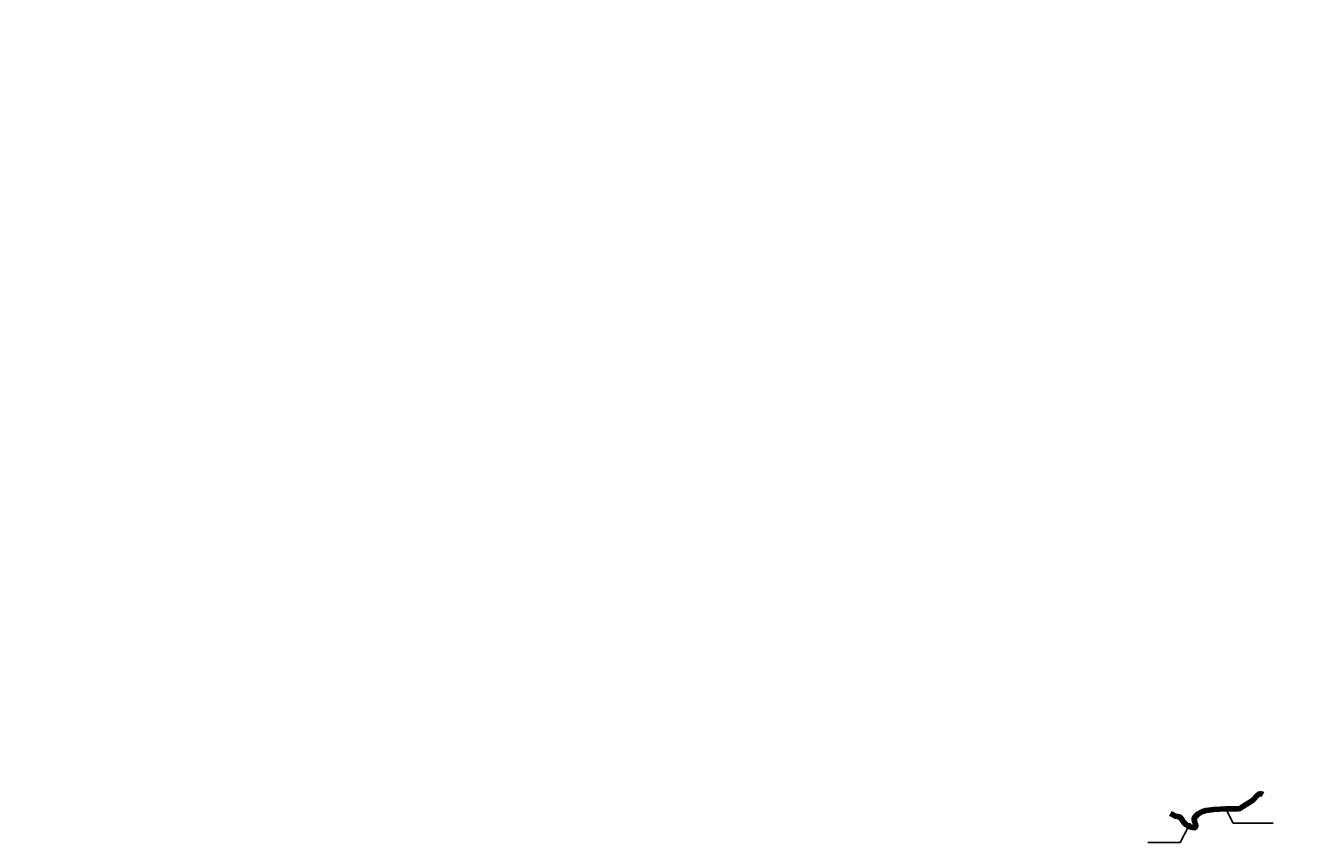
# Model space of a CAD drawing. Header units: metres. Extents: x 7599202 to 7605200, y 5484926 to 5487717.
# Tile 1 of 19: x 7599202 to 7599946, y 5487242 to 5487717. Entities that reach past the tile are written whole.
import ezdxf

# ---------------------------------------------------------------- set-up
doc = ezdxf.new("R2010")
doc.units = ezdxf.units.M
doc.header["$MEASUREMENT"] = 0
doc.layers.get('0').update_dxf_attribs({"linetype": 'CONTINUOUS', "lineweight": 18})
doc.layers.add('0O', color=7, linetype='CONTINUOUS', lineweight=18)
doc.layers.add('Znaki', color=7, linetype='CONTINUOUS')

msp = doc.modelspace()

# ---------------------------------------------------------------- linework, layer by layer
at = {"color": 5, "linetype": 'Continuous', "lineweight": 100}
msp.add_lwpolyline([(7599869.61, 5487258.38), (7599872.4, 5487256.77), (7599874.73, 5487256.54), (7599876.04, 5487255.39), (7599877.26, 5487253.09), (7599878.8, 5487251.68), (7599881.72, 5487250.4), (7599883.79, 5487250.14), (7599884.3, 5487250.77), (7599884.26, 5487251.8), (7599883.46, 5487253.81), (7599883.31, 5487255.18), (7599883.71, 5487256.32), (7599885.61, 5487258.24), (7599888.27, 5487259.57), (7599890.32, 5487260.19), (7599894.81, 5487260.71), (7599901.77, 5487261.06), (7599909.05, 5487261.08), (7599909.91, 5487261.28), (7599917.43, 5487265.91), (7599920.36, 5487269.23), (7599920.98, 5487269.69), (7599921.93, 5487269.82), (7599922.69, 5487269.8), (7599923.4, 5487269.5)], dxfattribs=at)
at = {"color": 1, "linetype": 'Continuous', "lineweight": 50}
msp.add_circle((7599880.26, 5487251.04), 1.11, dxfattribs=at)
at = {"invisible_edges": 15}
for points in [[(7599566.71, 5487690.2, 1), (7599589.09, 5487690.2, 1), (7599589.09, 5487717.48, 1), (7599566.71, 5487717.48, 1)], [(7599550.92, 5487672.33, -1), (7599556.92, 5487672.33, -1), (7599556.92, 5487679.83, -1), (7599550.92, 5487679.83, -1)], [(7599202.38, 5487391.54, -1), (7599215.38, 5487391.54, -1), (7599215.38, 5487396.34, -1), (7599202.38, 5487396.34, -1)]]:
    msp.add_3dface(points, dxfattribs=at)
at = {"layer": '0O', "color": 1, "linetype": 'Continuous', "lineweight": 25}
for q in [(7599879.73, 5487250.07), (7599856.34, 5487241.53)]:
    msp.add_line((7599875.11, 5487241.53), q, dxfattribs=at)
at = {"layer": '0O', "color": 5, "lineweight": 25}
msp.add_line((7599929.34, 5487252.71), (7599906.17, 5487252.71), dxfattribs=at)
at = {"layer": 'Znaki', "color": 5, "lineweight": 25}
msp.add_line((7599906.17, 5487252.71), (7599901.77, 5487261.06), dxfattribs=at)

doc.saveas('drawing.dxf')
